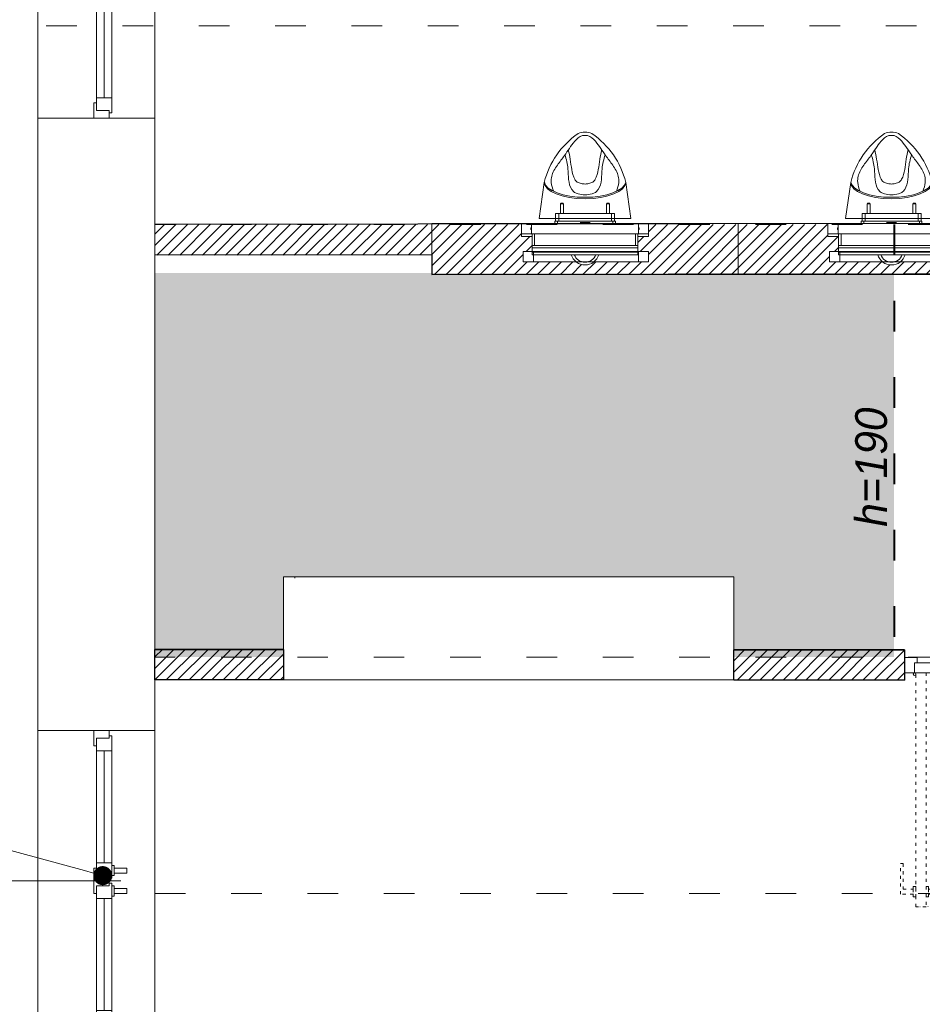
# Model space of a CAD drawing. Header units: millimetres. Extents: x -221 to 149158, y -114258 to 0.
# Tile 135 of 219: x 114789 to 115144, y -64046 to -63659. Entities that reach past the tile are written whole.
import ezdxf
from ezdxf import colors
from ezdxf.entities.mleader import LeaderData, LeaderLine
from ezdxf.enums import TextEntityAlignment as Align
from ezdxf.math import Vec2, Vec3

# ---------------------------------------------------------------- set-up
doc = ezdxf.new("R2010")
doc.units = ezdxf.units.MM
doc.linetypes.add('ACAD_ISO03W100', pattern=[30, 12, -18])
doc.linetypes.add('ACAD_ISO07W100', pattern=[3, 0, -3])
doc.layers.get('0').update_dxf_attribs({"lineweight": 0})
for name, color, linetype, lineweight, true_color in [('A-przekrycieram.ART', 7, 'Continuous', 0, 0xffffff), ('instalacje_arch', 7, 'Continuous', 30, 0xd60000), ('wypełnienie 2', 7, 'Continuous', 0, 0x363636)]:
    doc.layers.add(name, color=color, linetype=linetype, lineweight=lineweight, true_color=true_color)
for name, color, linetype, lineweight in [('A-sanitariaty.ART', 250, 'Continuous', 0), ('OPIS', 4, 'Continuous', 9), ('opis..KF', 250, 'Continuous', 15), ('pomocnicza', 30, 'Continuous', 0), ('stolarka_arch', 250, 'Continuous', 5), ('ściana pro..KF', 222, 'Continuous', 30), ('ściany ist..KF', 61, 'Continuous', 5)]:
    doc.layers.add(name, color=color, linetype=linetype, lineweight=lineweight)
doc.styles.add('ARCH', font='segoeuil.ttf')
doc.styles.get("Standard").update_dxf_attribs({"font": 'arial.ttf'})

# ---------------------------------------------------------------- blocks, each defined once
blk = doc.blocks.new('*U1674')
at = {"layer": 'A-przekrycieram.ART'}
h = blk.add_hatch(color=256, dxfattribs=at)
h.dxf.hatch_style = 1
h.paths.add_polyline_path([(0, 4200), (5940, 4200), (5940, 0), (0, 0)])
h.paths.add_polyline_path([(200, 4100), (5840, 4100), (5840, 100), (200, 100)], flags=16)
blk = doc.blocks.new('*U632')
at = {"layer": 'stolarka_arch', "lineweight": 0}
blk.add_lwpolyline([(0, 0), (118, 3.119282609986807e-12), (118, -45.9999999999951), (0, -45.99999999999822)], close=True, dxfattribs=at)
at = {"layer": 'stolarka_arch'}
for points in [[(0, -22.0000000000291), (6, -22.0000000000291), (6, -23.0000000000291), (3, -23.0000000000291), (3, -28.0000000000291), (0, -28.0000000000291)], [(3, -23.0000000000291), (8, -23.0000000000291), (8, -29.0000000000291), (2, -29.0000000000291), (2, -28.0000000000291), (3, -28.0000000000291)], [(8, -26.0000000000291), (51.9999999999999, -26.0000000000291), (51.9999999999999, -23.0000000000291), (8, -23.0000000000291)], [(56.9999999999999, -23.0000000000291), (51.9999999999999, -23.0000000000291), (51.9999999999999, -29.0000000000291), (57.9999999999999, -29.0000000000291), (57.9999999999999, -28.0000000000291), (56.9999999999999, -28.0000000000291)], [(53.9999999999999, -22.0000000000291), (63.9999999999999, -22.0000000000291), (63.9999999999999, -23.0000000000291), (60.9999999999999, -23.0000000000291), (60.9999999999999, -28.0000000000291), (56.9999999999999, -28.0000000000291), (56.9999999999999, -23.0000000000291), (53.9999999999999, -23.0000000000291)], [(60.9999999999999, -23.0000000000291), (65.9999999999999, -23.0000000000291), (65.9999999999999, -29.0000000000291), (59.9999999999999, -29.0000000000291), (59.9999999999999, -28.0000000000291), (60.9999999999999, -28.0000000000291)], [(110, -26.00000000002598), (65.9999999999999, -26.0000000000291), (65.9999999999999, -23.0000000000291), (110, -23.00000000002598)], [(115, -23.00000000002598), (110, -23.00000000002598), (110, -29.00000000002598), (116, -29.00000000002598), (116, -28.00000000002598), (115, -28.00000000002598)], [(118, -22.00000000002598), (112, -22.00000000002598), (112, -23.00000000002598), (115, -23.00000000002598), (115, -28.00000000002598), (118, -28.00000000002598)], [(8, -26.0000000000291), (51.9999999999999, -26.0000000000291), (51.9999999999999, -29.0000000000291), (8, -29.0000000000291)], [(110, -26.00000000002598), (65.9999999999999, -26.0000000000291), (65.9999999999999, -29.0000000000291), (110, -29.00000000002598)], [(56.9999999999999, -30.0000000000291), (52.9999999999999, -30.0000000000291), (52.9999999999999, -29.0000000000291), (56.9999999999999, -29.0000000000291)], [(55.9999999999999, -35.0000000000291), (53.9999999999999, -35.0000000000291), (53.9999999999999, -30.0000000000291), (55.9999999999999, -30.0000000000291)], [(64.9999999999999, -30.0000000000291), (60.9999999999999, -30.0000000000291), (60.9999999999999, -29.0000000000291), (64.9999999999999, -29.0000000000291)], [(63.9999999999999, -35.0000000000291), (61.9999999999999, -35.0000000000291), (61.9999999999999, -30.0000000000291), (63.9999999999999, -30.0000000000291)]]:
    blk.add_lwpolyline(points, close=True, dxfattribs=at)
blk = doc.blocks.new('*U617')
at = {"layer": 'opis..KF'}
blk.add_line((-20, 0), (77, 0), dxfattribs=at)
at = {"layer": 'opis..KF', "style": 'ARCH', "flags": 12}
for tag, p in [('150', (0, 10)), ('120', (0, -10))]:
    blk.add_attdef(tag, text='', height=12, dxfattribs=at).set_placement(p, align=Align.MIDDLE_CENTER)
blk.add_attdef('hp', text='', height=12, rotation=90, dxfattribs=at).set_placement((-35, 0), align=Align.MIDDLE_CENTER)
blk = doc.blocks.new('*U517')
at = {"layer": 'instalacje_arch', "color": 41, "linetype": 'ACAD_ISO03W100', "lineweight": 9, "true_color": 0xf4ee51}
blk.add_line((0, -2912.073333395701), (0, -145), dxfattribs=at)
at = {"layer": 'instalacje_arch', "color": 41, "true_color": 0xf4ee51, "style": 'ARCH'}
for tag, rotation, p in [('P1', 90.00000000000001, (0, 0)), ('P2', 90, (0, -3057.073333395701))]:
    blk.add_attdef(tag, text='', height=20, rotation=rotation, dxfattribs=at).set_placement(p, align=Align.MIDDLE_CENTER)
blk = doc.blocks.new('111_320_00_5-G-1')
for p, q in [((-208, 112), (-208, 122)), ((208, 122), (-208, 122)), ((208, 122), (208, 112)), ((-208, 95.77076357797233), (-208, 112)), ((-208, 112), (208, 112)), ((-208, 95.77076357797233), (-208, 85.77076357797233)), ((208, 95.77076357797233), (-208, 95.77076357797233)), ((-208, 85.77076357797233), (-198, 85.77076357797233)), ((-208, 40), (-208, 85.77076357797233)), ((-198, 40), (-198, 85.77076357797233)), ((198, 85.77076357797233), (-198, 85.77076357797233)), ((198, 85.77076357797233), (208, 85.77076357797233)), ((198, 40), (198, 85.77076357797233)), ((208, 112), (208, 95.77076357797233)), ((208, 85.77076357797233), (208, 95.77076357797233)), ((208, 40), (208, 85.77076357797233)), ((-249.9999999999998, 40), (-249.9999999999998, 0)), ((-249.9999999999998, 40), (-210, 40)), ((-249.5000000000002, 40), (-249.5000000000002, 50.5)), ((-208, 50.5), (-249.5000000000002, 50.5)), ((-210, 40), (-210, 23.55694316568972)), ((-210, 40), (-210, 0)), ((-210, 40), (210, 40)), ((249.5, 50.49999999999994), (207.9999999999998, 50.49999999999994)), ((210, 40), (210, 23.55694316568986)), ((210, 40), (250, 40)), ((210, 40), (210, 0)), ((249.5, 40), (249.5, 50.49999999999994)), ((250, 40), (250, 0)), ((-249.9999999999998, 0), (-210, 0)), ((-212.4999999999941, 23.55694316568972), (-212.4999999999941, 16.44305683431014)), ((-212.5, 23.55694316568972), (-210, 23.55694316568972)), ((-210, 16.44305683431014), (-212.5, 16.44305683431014)), ((-210, 16.44305683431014), (-210, 0)), ((-210, 0), (210, 0)), ((-118.4944367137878, 0), (-118.4944367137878, -10)), ((-108.783978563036, 0), (-108.783978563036, -10)), ((109.6899891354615, 0), (109.6899891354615, -10)), ((119.4004472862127, 0), (119.4004472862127, -10)), ((210, 23.55694316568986), (212.5, 23.55694316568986)), ((212.5, 16.44305683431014), (210, 16.44305683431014)), ((210, 16.44305683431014), (210, 0)), ((210, 0), (250, 0)), ((212.5000000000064, 16.44305683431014), (212.5000000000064, 23.55694316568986)), ((-108.7839785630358, -10), (-118.4944367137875, -10)), ((-108.783978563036, -10), (109.6899891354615, -10)), ((20.45300528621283, -5.000062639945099), (-19.54699471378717, -5.000062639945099)), ((119.4004472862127, -10), (109.6899891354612, -10))]:
    blk.add_line(p, q)
for radius, start, end in [(56.00000000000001, 90, 164.0368897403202), (56.00000000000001, 15.96311025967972, 90), (44.99999999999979, 20.01371753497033, 159.9862824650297)]:
    blk.add_arc((0, 106.5989699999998), radius, start, end)
at = {"flags": 3}
blk.add_attdef('PRODUCENT', (0, 0), '', height=2.5, dxfattribs=at)
blk = doc.blocks.new('*U1632')
at = {"layer": 'A-sanitariaty.ART'}
for p, q in [((42.21211336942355, 22), (44.19581627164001, 36.22475602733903)), ((78.21211336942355, 22), (76.22841046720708, 36.22475602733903)), ((50.77211336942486, 28), (50.61211336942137, 27.84000000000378)), ((51.81211336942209, 27.84000000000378), (50.61211336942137, 27.84000000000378)), ((50.61211336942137, 24), (50.61211336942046, 27.84000000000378)), ((50.77211336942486, 28), (51.65211336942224, 28)), ((51.65211336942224, 28), (51.81211336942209, 27.84000000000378)), ((51.81211336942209, 24), (51.81211336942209, 27.84000000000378)), ((68.77211336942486, 28), (68.61211336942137, 27.84000000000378)), ((68.61211336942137, 24), (68.61211336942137, 27.84000000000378)), ((69.8121133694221, 27.84000000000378), (68.61211336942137, 27.84000000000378)), ((68.77211336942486, 28), (69.65211336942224, 28)), ((69.65211336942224, 28), (69.8121133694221, 27.84000000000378)), ((69.8121133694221, 24), (69.81211336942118, 27.84000000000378)), ((48.56681284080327, 21), (48.56681284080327, 24)), ((48.56681284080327, 24), (49.76681284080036, 24)), ((70.56681284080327, 24), (49.76681284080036, 24)), ((49.76681284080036, 21), (49.76681284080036, 24)), ((50.61211336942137, 24), (50.61211336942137, 25.84000000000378)), ((51.81211336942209, 24), (51.81211336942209, 25.84000000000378)), ((68.61211336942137, 24), (68.61211336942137, 25.84000000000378)), ((68.61211336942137, 24), (68.61211336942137, 25.84000000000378)), ((69.8121133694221, 24), (69.8121133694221, 25.84000000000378)), ((70.56681284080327, 21), (70.56681284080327, 24)), ((70.56681284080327, 24), (71.76681284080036, 24)), ((71.76681284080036, 21), (71.76681284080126, 24)), ((78.21211336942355, 22), (42.21211336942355, 22))]:
    blk.add_line(p, q, dxfattribs=at)
for points in [[(-5.684341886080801e-14, 0), (-5.684341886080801e-14, 20), (120.4242267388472, 20), (120.4242267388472, 0)], [(35.21211336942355, 9), (39.21211336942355, 9), (39.21211336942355, 5), (35.21211336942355, 5)], [(39.21211336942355, 5), (80.52659579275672, 5), (80.52659579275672, 9), (39.21211336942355, 9)], [(84.52659579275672, 9), (80.52659579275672, 9), (80.52659579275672, 5), (84.52659579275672, 5)]]:
    blk.add_lwpolyline(points, close=True, dxfattribs=at)
for centre, radius, start, end in [((76.17078685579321, 28.22832396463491), 32.9596976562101, 124.5559106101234, 165.9592209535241), ((60.21211336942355, 49.71489506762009), 6.285104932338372, 64.19059232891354, 115.8094076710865), ((44.25343988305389, 28.22832396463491), 32.95969765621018, 14.04077904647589, 55.44408938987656)]:
    blk.add_arc(centre, radius, start, end, dxfattribs=at)
for centre, major_axis, ratio, start_param, end_param in [((60.21211336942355, 36.22475602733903), (16.0162970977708, 1.187060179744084e-13), 0.4024624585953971, 3.141592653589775, 6.283185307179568), ((60.21211336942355, 36.78405654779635), (-16.01629709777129, 2.637829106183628e-13), 0.4024624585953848, 0.0656223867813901, 3.075970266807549)]:
    blk.add_ellipse(centre, major_axis=major_axis, ratio=ratio, start_param=start_param, end_param=end_param, dxfattribs=at)
for points, knots in [([(47.89452173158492, 32.66399843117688), (47.40693206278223, 33.81606957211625), (46.81080514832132, 35.74450572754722), (47.06798398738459, 39.49527044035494), (49.21689452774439, 43.01061465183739), (52.66720911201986, 47.30656331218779), (55.21274074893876, 51.56549833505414), (58.24364344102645, 54.6200923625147), (59.86289487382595, 54.65136943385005), (60.21211337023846, 54.65592640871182)], [3.043788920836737, 3.043788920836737, 3.043788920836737, 3.043788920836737, 6.761657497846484, 9.136117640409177, 14.05010717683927, 18.76459732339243, 25.63983098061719, 29.40307333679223, 30.43533538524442, 30.43533538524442, 30.43533538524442, 30.43533538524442]), ([(72.52970500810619, 32.66399843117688), (73.01729467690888, 33.81606957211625), (73.61342159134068, 35.74450572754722), (73.35624275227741, 39.49527044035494), (71.20733221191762, 43.01061465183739), (67.75701762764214, 47.30656331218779), (65.21148599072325, 51.56549833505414), (62.18058329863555, 54.6200923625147), (60.56133186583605, 54.65136943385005), (60.21211336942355, 54.65592640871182)], [3.043788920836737, 3.043788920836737, 3.043788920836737, 3.043788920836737, 6.761657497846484, 9.136117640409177, 14.05010717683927, 18.76459732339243, 25.63983098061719, 29.40307333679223, 30.43533538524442, 30.43533538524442, 30.43533538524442, 30.43533538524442]), ([(60.21211336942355, 31.27428732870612), (59.27705059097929, 31.32473028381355), (57.8706767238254, 31.4748190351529), (56.0257942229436, 32.21735891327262), (53.38750582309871, 35.11582380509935), (53.97935372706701, 40.78573102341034), (52.86852732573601, 45.26730587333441), (52.30411006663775, 47.01816864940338)], [1.128829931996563, 1.128829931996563, 1.128829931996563, 1.128829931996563, 3.921257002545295, 5.368569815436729, 6.983212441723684, 15.26446164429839, 20.79363075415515, 20.79363075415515, 20.79363075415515, 20.79363075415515]), ([(60.21211336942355, 35.57376710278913), (59.6732791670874, 35.61290250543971), (58.39859900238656, 35.78300892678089), (56.99298845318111, 36.22475602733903), (54.97702037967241, 39.13557226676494), (54.79664402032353, 43.87977302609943), (53.94819826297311, 47.78862646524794), (53.63359952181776, 48.95949058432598)], [3.104903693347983, 3.104903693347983, 3.104903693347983, 3.104903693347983, 3.921257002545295, 5.368569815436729, 6.983212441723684, 15.26446164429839, 18.89669030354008, 18.89669030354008, 18.89669030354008, 18.89669030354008]), ([(60.21211336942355, 35.57376710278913), (60.7509475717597, 35.61290250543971), (62.02562773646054, 35.78300892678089), (63.43123828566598, 36.22475602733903), (65.44720635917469, 39.13557226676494), (65.62758271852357, 43.87977302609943), (66.47602847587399, 47.78862646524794), (66.79062721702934, 48.95949058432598)], [3.104903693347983, 3.104903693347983, 3.104903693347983, 3.104903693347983, 3.921257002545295, 5.368569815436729, 6.983212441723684, 15.26446164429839, 18.89669030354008, 18.89669030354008, 18.89669030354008, 18.89669030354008]), ([(60.21211336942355, 31.27428732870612), (61.14717614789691, 31.32473028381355), (62.5535500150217, 31.4748190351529), (64.3984325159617, 32.21735891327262), (67.03672091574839, 35.11582380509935), (66.44487301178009, 40.78573102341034), (67.55569941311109, 45.26730587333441), (68.12011667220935, 47.01816864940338)], [1.128829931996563, 1.128829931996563, 1.128829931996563, 1.128829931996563, 3.921257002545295, 5.368569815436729, 6.983212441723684, 15.26446164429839, 20.79363075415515, 20.79363075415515, 20.79363075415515, 20.79363075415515])]:
    blk.add_open_spline(points, degree=3, knots=knots, dxfattribs=at)
at = {"layer": 'A-sanitariaty.ART', "xscale": 0.1, "yscale": 0.1, "zscale": 0.1, "rotation": 180}
blk.add_blockref('111_320_00_5-G-1', (60.21211336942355, 20), dxfattribs=at)
blk = doc.blocks.new('*U614')
at = {"layer": 'stolarka_arch', "linetype": 'ACAD_ISO03W100', "lineweight": 0, "ltscale": 0.1}
for points in [[(4.5, 92), (4.5, 1.77635683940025e-15), (8.5, 1.77635683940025e-15), (8.5, 92)], [(3.5, 87), (-1.5, 87), (-1.5, 75), (-0.5, 75), (-0.5, 85), (3.5, 85)], [(3.5, 88), (3.5, 84), (4.5, 84), (4.5, 88)], [(9.5, 88), (9.5, 84), (8.5, 84), (8.5, 88)], [(9.5, 87), (14.5, 87), (14.5, 75), (13.5, 75), (13.5, 85), (9.5, 85)]]:
    blk.add_lwpolyline(points, close=True, dxfattribs=at)
at = {"layer": 'stolarka_arch'}
for points in [[(91, 1), (91, 6), (79, 6), (79, 5), (89, 5), (89, 1)], [(5, -4), (5, -6), (0, -6), (0, 0), (4, 0), (4, -4), (5, -4)], [(96, 0), (4, 0), (4, -4), (96, -4)], [(92, 1), (88, 1), (88, 0), (92, 0)], [(95, -4), (95, -6), (100, -6), (100, 0), (96, 0), (96, -4), (95, -4)], [(91, -5), (91, -10), (79, -10), (79, -9), (89, -9), (89, -5)], [(92, -5), (88, -5), (88, -4), (92, -4)]]:
    blk.add_lwpolyline(points, close=True, dxfattribs=at)
blk.add_circle((4, 0.5), 0.5, dxfattribs=at)
at = {"layer": 'stolarka_arch', "linetype": 'ACAD_ISO07W100', "lineweight": 0, "ltscale": 0.5}
blk.add_arc((4.000000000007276, 0), 92, 0, 89.65063332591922, dxfattribs=at)
blk = doc.blocks.new('_Dot')
at = {"color": 0, "linetype": 'ByBlock', "lineweight": -2}
blk.add_line((-0.5, 0), (-1, 0), dxfattribs=at)
at = {"color": 0, "linetype": 'ByBlock', "const_width": 0.5}
blk.add_lwpolyline([(-0.25, 0, 1), (0.25, 0, 1)], format="xyb", close=True, dxfattribs=at)

msp = doc.modelspace()

# ---------------------------------------------------------------- hatches: boundary and pattern name
at = {"layer": 'pomocnicza', "linetype": 'ByBlock', "lineweight": 0, "true_color": 0xe8e8e8}
h = msp.add_hatch(color=254, dxfattribs=at)
h.dxf.hatch_style = 1
h.paths.add_polyline_path([(115070.0103039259, -63878.49413311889), (115070.0103039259, -63909.99413311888), (115133.0103039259, -63909.99413311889), (115133.0103039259, -63758.99424556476), (114842.3328642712, -63758.99424556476), (114842.3328642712, -63909.99413311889), (114893.0141549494, -63909.99413311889), (114893.0103039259, -63878.49413311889)])
at = {"layer": 'wypełnienie 2', "linetype": 'ByBlock'}
h = msp.add_hatch(dxfattribs=at)
h.set_pattern_fill('ANSI31', color=256)
h.set_pattern_definition([(45, (-12676.46300940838, -28536.04785672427), (-2.245064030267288, 2.245064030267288), [])])
h.paths.add_polyline_path([(114893.0103039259, -63909.99413311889), (114842.5103039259, -63909.99413311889), (114842.5103039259, -63918.99413311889), (114893.0103039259, -63918.99413311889)])
h.paths.add_polyline_path([(114893.0103039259, -63906.99413311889), (114842.5103039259, -63906.99413311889), (114842.5103039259, -63909.99413311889), (114893.0103039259, -63909.99413311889)])
h.paths.add_polyline_path([(115137.0541467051, -63912.85053402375), (115137.0507307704, -63909.99413311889), (115070.0103039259, -63909.99413311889), (115070.0103039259, -63918.99413311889), (115137.0616346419, -63919.11193878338), (115137.0581570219, -63916.20395662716), (115137.0541467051, -63916.20395662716)])
h.paths.add_polyline_path([(115137.0473880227, -63907.19893107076), (115070.0103039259, -63907.19893107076), (115070.0103039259, -63909.99413311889), (115137.0507307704, -63909.99413311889)])
h.paths.add_polyline_path([(114951.3247504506, -63739.99413311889), (114878.2626451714, -63739.99413311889), (114842.5103039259, -63740.03944660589), (114842.5103039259, -63752.03945624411), (114951.3247504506, -63751.90154186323)])
h.paths.add_polyline_path([(114987.2223813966, -63750.63663981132), (114990.73686382, -63750.63663981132), (114990.73686382, -63749.21371616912), (114990.73686382, -63748.21371616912), (114990.73686382, -63744.68663981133), (114986.58686382, -63744.68663981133), (114986.58686382, -63743.63663981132), (114986.53686382, -63743.63663981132), (114986.53686382, -63739.99413311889), (114951.3247504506, -63739.99413311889), (114951.3247504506, -63759.63663981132), (115071.7489771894, -63759.48401088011), (115071.7489771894, -63739.99413311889), (115036.53686382, -63739.99413311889), (115036.53686382, -63743.63663981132), (115036.48686382, -63743.63663981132), (115036.48686382, -63744.68663981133), (115032.33686382, -63744.68663981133), (115032.33686382, -63748.21371616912), (115032.33686382, -63749.21371616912), (115032.33686382, -63750.63663981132), (115036.53686382, -63750.63663981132), (115036.53686382, -63754.63663981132), (115032.53686382, -63754.63663981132), (115015.0757204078, -63754.63663981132, -0.1726998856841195), (115011.53686382, -63755.89653681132, -0.1726998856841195), (115007.9980072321, -63754.63663981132), (114991.2223813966, -63754.63663981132), (114987.2223813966, -63754.63663981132)])
h.paths.add_polyline_path([(115107.6466081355, -63750.63663981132), (115111.1610905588, -63750.63663981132), (115111.1610905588, -63749.21371616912), (115111.1610905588, -63748.21371616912), (115111.1610905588, -63744.68663981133), (115107.0110905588, -63744.68663981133), (115107.0110905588, -63743.63663981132), (115106.9610905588, -63743.63663981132), (115106.9610905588, -63739.99413311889), (115071.7489771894, -63739.99413311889), (115071.7489771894, -63759.48401088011), (115133.0103039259, -63759.40636661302), (115133.0103039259, -63755.79736868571, -0.04715324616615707), (115131.9610905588, -63755.89653681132, -0.1726998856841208), (115128.422233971, -63754.63663981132), (115111.6466081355, -63754.63663981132), (115107.6466081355, -63754.63663981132)])
h.paths.add_polyline_path([(115192.1732039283, -63739.99413311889), (115156.9610905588, -63739.99413311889), (115156.9610905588, -63743.63663981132), (115156.9110905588, -63743.63663981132), (115156.9110905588, -63744.68663981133), (115152.7610905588, -63744.68663981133), (115152.7610905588, -63748.21371616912), (115152.7610905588, -63749.21371616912), (115152.7610905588, -63750.63663981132), (115156.9610905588, -63750.63663981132), (115156.9610905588, -63754.63663981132), (115152.9610905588, -63754.63663981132), (115135.4999471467, -63754.63663981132, -0.1245325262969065), (115133.0103039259, -63755.79736868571), (115133.0103039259, -63759.40636661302), (115155.4422102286, -63759.37793580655, -0.04813413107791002), (115156.4660203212, -63759.27914650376), (115192.1732039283, -63759.27914650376)])
h.paths.add_polyline_path([(115204.4433737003, -63739.99413311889), (115192.1732039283, -63739.99413311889), (115192.1732039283, -63759.27914650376), (115204.4433737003, -63759.27914650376)])
h.paths.add_polyline_path([(115232.260303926, -63739.99413311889), (115220.4433737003, -63739.99413311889), (115220.4433737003, -63759.29555156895), (115230.1092128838, -63759.2833008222), (115230.2603027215, -63878.49318276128), (115232.260303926, -63878.49085328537)])
h.paths.add_polyline_path([(115239.868775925, -63739.99413311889), (115232.260303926, -63739.99413311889), (115232.260303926, -63832.99413311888), (115239.868775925, -63832.99413311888)])
h.paths.add_polyline_path([(115246.260303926, -63735.7915867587), (115240.5218652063, -63739.99413311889), (115239.868775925, -63739.99413311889), (115239.868775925, -63832.99413311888), (115246.260303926, -63832.99413311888)])
h.paths.add_polyline_path([(115258.7733275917, -63739.51506793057), (115248.2892790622, -63739.53089055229), (115248.2817490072, -63734.31118118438), (115246.260303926, -63735.7915867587), (115246.260303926, -63832.99413311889), (115248.2446947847, -63832.99413311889), (115248.2167340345, -63751.52773254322), (115248.8666354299, -63751.52773254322), (115258.788536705, -63751.51505829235), (115258.7845978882, -63748.40733188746), (115258.7808678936, -63748.40733188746), (115258.7808678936, -63745.46436609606)])
h.paths.add_polyline_path([(115239.868775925, -63846.99413311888), (115232.260303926, -63846.99413311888), (115232.260303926, -63878.49085328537), (115239.868775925, -63878.48199141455)])
h.paths.add_polyline_path([(115246.260303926, -63846.99413311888), (115239.868775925, -63846.99413311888), (115239.868775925, -63878.48199141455), (115246.260303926, -63878.47454696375)])
h.paths.add_polyline_path([(115239.868775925, -63723.89019054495), (115232.260303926, -63723.89019054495), (115232.260303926, -63739.99413311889), (115239.868775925, -63739.99413311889)])
h.paths.add_polyline_path([(115246.260303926, -63723.89019054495), (115239.868775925, -63723.89019054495), (115239.868775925, -63739.99413311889), (115240.5218652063, -63739.99413311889), (115246.260303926, -63735.7915867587)])
h.paths.add_polyline_path([(115246.260303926, -63663.99413311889), (115239.868775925, -63663.99413311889), (115239.868775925, -63707.89019054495), (115246.260303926, -63707.89019054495)])
h.paths.add_polyline_path([(115239.868775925, -63663.99413311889), (115236.868775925, -63663.99413311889), (115232.260303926, -63663.99413311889), (115232.260303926, -63707.89019054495), (115239.868775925, -63707.89019054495)])
h.paths.add_polyline_path([(115248.1803082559, -63663.99413311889), (115246.260303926, -63663.99413311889), (115246.260303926, -63707.89019054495), (115248.2436335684, -63707.89019054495)])
h.paths.add_polyline_path([(115156.7408705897, -63894.17974764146), (115203.6707869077, -63894.17974764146), (115203.6707869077, -63866.98832504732), (115156.7408705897, -63866.98832504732)], flags=9)
h.paths.add_polyline_path([(115198.405047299, -63855.16579992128), (115227.564175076, -63855.16579992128), (115227.564175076, -63835.57841120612), (115198.405047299, -63835.57841120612)], flags=9)

# ---------------------------------------------------------------- linework, layer by layer
at = {"linetype": 'ACAD_ISO03W100'}
for p, q in [((115240.5218652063, -63739.99413311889), (114842.5103039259, -63739.99413311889)), ((115240.5218652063, -63909.99413311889), (114842.5103039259, -63909.99413311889)), ((114842.5103039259, -64002.99413311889), (115367.5103039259, -64002.99413311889))]:
    msp.add_line(p, q, dxfattribs=at)
at = {"layer": 'pomocnicza', "color": 114, "linetype": 'ACAD_ISO03W100', "lineweight": 40, "true_color": 0x139b48}
msp.add_line((115133.0103039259, -63739.99413311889), (115133.0103039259, -63907.19893107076), dxfattribs=at)
at = {"layer": 'ściana pro..KF', "linetype": 'ByBlock'}
for p, q in [((115230.3546792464, -63739.54788212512), (114842.3176551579, -63740.03969077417)), ((114951.3247504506, -63751.90154186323), (114842.3328642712, -63752.03968113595)), ((114893.0103039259, -63906.99413311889), (114842.5103039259, -63906.99413311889)), ((115137.0460640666, -63907.11194888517), (115070.0103039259, -63907.19893107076)), ((115137.0472839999, -63907.11194730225), (115137.0616346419, -63919.11193878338)), ((114893.0103039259, -63918.99413311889), (114842.5103039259, -63918.99413311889)), ((115070.0103039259, -63918.99413311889), (115137.0616346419, -63919.11193878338))]:
    msp.add_line(p, q, dxfattribs=at)
msp.add_lwpolyline([(114951.3247504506, -63751.90154186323), (114951.3247504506, -63759.63663981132), (115230.1092128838, -63759.2833008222)], dxfattribs=at)
for points in [[(114893.0103039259, -63918.99413311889), (114842.5103039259, -63918.99413311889), (114842.5103039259, -63906.99413311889), (114893.0103039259, -63906.99413311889)], [(115137.0616346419, -63919.11193878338), (115070.0103039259, -63919.11193878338), (115070.0103039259, -63907.19893107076), (115137.0616346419, -63907.19893107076)]]:
    msp.add_lwpolyline(points, close=True, dxfattribs=at)
at = {"layer": 'ściany ist..KF', "linetype": 'ByBlock'}
for p, q in [((114842.5103039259, -63736.99413311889), (114842.5103039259, -63918.99413311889)), ((114893.0103039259, -63878.49413311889), (115070.0103039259, -63878.49413311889)), ((114893.0152552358, -63918.99408408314), (114893.0103039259, -63878.49413311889)), ((114897.5103039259, -63878.99413311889), (114897.5103039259, -63878.49413311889)), ((115070.0103039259, -63878.49413311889), (115070.0103039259, -63918.99413311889)), ((115070.0103039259, -63918.99413311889), (114893.0103039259, -63918.99413311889))]:
    msp.add_line(p, q, dxfattribs=at)
msp.add_lwpolyline([(114796.5103039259, -63938.91549373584), (114842.5103039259, -63938.91549373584), (114842.5103039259, -63698.14249401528), (114796.5103039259, -63698.14249401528)], close=True, dxfattribs=at)

# ---------------------------------------------------------------- block references
at = {"xscale": 2, "yscale": 2, "zscale": 2}
msp.add_blockref('*U1674', (108660.1898339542, -67505.01969564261), dxfattribs=at)
ref = msp.add_blockref('*U617', (114752.0896833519, -63997.91549373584))
ref.add_attrib('150', '118', dxfattribs={"layer": 'opis..KF', "height": 12, "style": 'ARCH'}).set_placement((114752.0896833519, -63987.91549373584), align=Align.MIDDLE_CENTER)
ref.add_attrib('120', '150', dxfattribs={"layer": 'opis..KF', "height": 12, "style": 'ARCH'}).set_placement((114752.0896833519, -64007.91549373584), align=Align.MIDDLE_CENTER)
ref.add_attrib('hp', 'hp83', dxfattribs={"layer": 'opis..KF', "height": 12, "rotation": 90, "style": 'ARCH'}).set_placement((114717.0896833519, -63997.91549373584), align=Align.MIDDLE_CENTER)
at = {"layer": 'A-sanitariaty.ART', "xscale": -1}
for p in [(115071.7489771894, -63759.63663981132), (115192.1732039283, -63759.63663981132)]:
    msp.add_blockref('*U1632', p, dxfattribs=at)
at = {"layer": 'OPIS', "rotation": 270}
msp.add_blockref('*U517', (117351.8231025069, -63661.94153766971), dxfattribs=at)
at = {"layer": 'stolarka_arch', "xscale": -1}
for name, p, rotation in [('*U632', (114796.5103039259, -63580.14249401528), 90), ('*U614', (115137.0541467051, -63916.20395662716), 180), ('*U632', (114796.5103039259, -63938.91549373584), 90)]:
    msp.add_blockref(name, p, dxfattribs=dict(at, rotation=rotation))

# ---------------------------------------------------------------- texts
at = {"layer": 'opis..KF', "insert": (115124.0505338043, -63835.344288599), "char_height": 12.48, "attachment_point": 5, "rotation": 90, "style": 'ARCH'}
msp.add_mtext_dynamic_manual_height_columns('{\\fCentury Gothic|b0|i1|c238|p34;h=190}', width=156.7001124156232, gutter_width=70, heights=[0], dxfattribs=at)

# ---------------------------------------------------------------- leaders
at = {"layer": 'opis..KF', "lineweight": 9}
ml = msp.add_multileader_mtext('Standard', dxfattribs=at)
ml.set_content('wymiana okna na okno w klasie odporności \\Pp.poż EI 60 lub zamurowanie \\Potworu cegłą szklaną', color=256, style='ARCH')
ml.set_leader_properties(color=256, linetype='ByLayer', lineweight=-1)
ml.set_arrow_properties(name='DOT')
ml.build(insert=Vec2(0, 0))
ml.multileader.update_dxf_attribs({"arrow_head_size": 7.5})
ctx = ml.context
ctx.base_point, ctx.char_height, ctx.arrow_head_size, ctx.landing_gap_size, ctx.plane_origin = Vec3(114341.5205092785, -63961.83337249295), 12, 7.5, 9, Vec3(113434.6199150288, -64057.20580572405)
ctx.text_align_type = 2
notes = []
notes.append((ctx, [(0, (1, 1, 0), (114696.8883759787, -63961.83337249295), (-1, 0), 28.38878720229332, [(0, [(114822.0103039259, -63995.91549373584)], 0, [])])]))
ctx.mtext.insert, ctx.mtext.alignment, ctx.mtext.flow_direction = Vec3(114659.4995887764, -63953.8208201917), 3, 5
for ctx, leaders in notes:
    for number, flags, end, landing, length, lines in leaders:
        leader = LeaderData()
        leader.index, (leader.has_last_leader_line, leader.has_dogleg_vector, leader.attachment_direction) = number, flags
        leader.last_leader_point, leader.dogleg_vector, leader.dogleg_length = Vec3(end), Vec3(landing), length
        for number, points, colour, breaks in lines:
            line = LeaderLine()
            line.index, line.vertices, line.color, line.breaks = number, Vec3.list(points), colors.encode_raw_color(colour), breaks
            leader.lines.append(line)
        ctx.leaders.append(leader)

doc.saveas('drawing.dxf')
